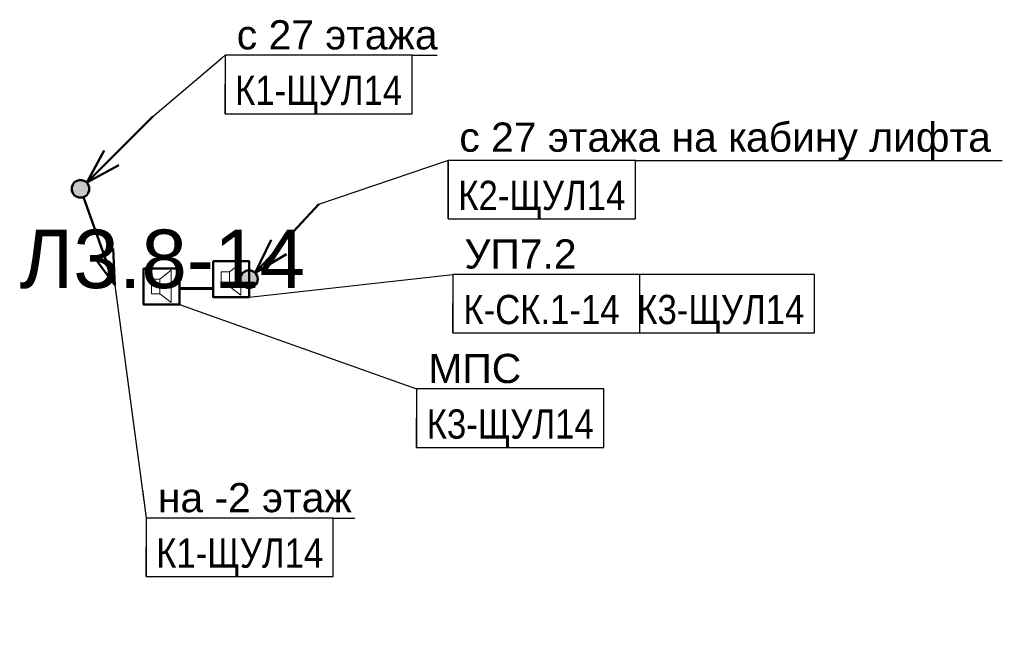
# Model space of a CAD drawing. Header units: millimetres. Extents: x -277772 to 277599, y -59564 to 282085.
# Tile 96 of 192: x -52149 to -43731, y 76804 to 82069. Entities that reach past the tile are written whole.
import ezdxf
from ezdxf import colors
from ezdxf.entities.mleader import LeaderData, LeaderLine
from ezdxf.enums import TextEntityAlignment as Align
from ezdxf.math import Vec2, Vec3

# ---------------------------------------------------------------- set-up
doc = ezdxf.new("R2018")
doc.units = ezdxf.units.MM
doc.set_wipeout_variables(frame=1)
doc.layers.add('UNPLOTTED', color=2, linetype='Continuous', plot=False)
for name, color, linetype, lineweight in [('КИП_выноска', 6, 'Continuous', 25), ('КИП_прибор', 140, 'Continuous', 50), ('КИП_трасса', 3, 'Continuous', 60)]:
    doc.layers.add(name, color=color, linetype=linetype, lineweight=lineweight)
doc.styles.add('CP.Text', font='arial.ttf')
doc.styles.add('GOST 2.304', font='arial.ttf', dxfattribs={"width": 0.85})
doc.linetypes.add('в трубе открыто', pattern='A,10,[133,ltypeshp.shx,S=0.75,R=0,X=-5,Y=2.5],-2.5,[130,ltypeshp.shx,S=2.5,R=-45,X=0,Y=0],-2.5', length=15)

# ---------------------------------------------------------------- blocks, each defined once
blk = doc.blocks.new('*U13')
at = {"lineweight": 50}
h = blk.add_hatch(color=256, dxfattribs=at)
h.dxf.hatch_style = 1
edge = h.paths.add_edge_path()
edge.add_arc((0, 0), 0.75, 45, 405)
for q in [(6.187, 6.187), (2.015, 3.288), (3.288, 2.015)]:
    blk.add_line((0.53, 0.53), q, dxfattribs=at)
blk.add_circle((0, 0), 0.75, dxfattribs=at)
blk = doc.blocks.new('*U55')
at = {"lineweight": 50}
h = blk.add_hatch(color=256, dxfattribs=at)
h.dxf.hatch_style = 1
edge = h.paths.add_edge_path()
edge.add_arc((0, 0), 0.75, 289.67139, 649.67139)
for p, q in [((0.252, -0.706), (2.945, -8.239)), ((2.945, -8.239), (1.088, -5.717)), ((2.945, -8.239), (2.783, -5.111))]:
    blk.add_line(p, q, dxfattribs=at)
blk.add_circle((0, 0), 0.75, dxfattribs=at)
blk = doc.blocks.new('*U58')
at = {"color": 0, "linetype": 'Continuous', "lineweight": 30, "ltscale": 75, "width": 0.85, "flags": 104}
blk.add_attdef('ПРИМЕЧАНИЕ_1', text='', height=2.5, dxfattribs=at).set_placement((8, 3.611), align=Align.BOTTOM_CENTER)
at = {"color": 0, "lineweight": 30, "style": 'GOST 2.304', "width": 0.85}
for tag, p in [('ИМЯ_КАБЕЛЯ_2', (8, -7.5)), ('ИМЯ_КАБЕЛЯ_3', (8, -12.5)), ('ИМЯ_КАБЕЛЯ_4', (8, -17.5)), ('ИМЯ_КАБЕЛЯ_5', (8, -22.5)), ('ИМЯ_КАБЕЛЯ_6', (8, -27.5)), ('ИМЯ_КАБЕЛЯ_7', (8, -32.5)), ('ИМЯ_КАБЕЛЯ_8', (8, -37.5)), ('ИМЯ_КАБЕЛЯ_9', (8, -42.5))]:
    blk.add_attdef(tag, text='', height=2.5, dxfattribs=at).set_placement(p, align=Align.BOTTOM_CENTER)
at = {"color": 0, "lineweight": 30, "width": 0.85, "flags": 104}
blk.add_attdef('ПРИМЕЧАНИЕ_2', text='', height=2.5, dxfattribs=at).set_placement((8, -7.53), align=Align.BOTTOM_CENTER)
at = {"linetype": 'Continuous'}
blk.add_wipeout([(0, 2.5), (16, 2.5), (16, -2.5), (0, -2.5)], dxfattribs=at)
at = {"color": 0}
blk.add_line((0, -2.5), (0, 0), dxfattribs=at)
at = {"color": 0, "linetype": 'Continuous'}
blk.add_lwpolyline([(0, -2.5), (16, -2.5), (16, 2.5), (0, 2.5)], close=True, dxfattribs=at)
at = {"color": 0, "lineweight": 30, "style": 'GOST 2.304', "width": 0.85}
blk.add_attdef('ИМЯ_КАБЕЛЯ_1', text='', height=2.5, dxfattribs=at).set_placement((8, -2.5), align=Align.BOTTOM_CENTER)
blk = doc.blocks.new('_None')
blk = doc.blocks.new('A$C449d8904')
blk.add_lwpolyline([(0, 309), (0, 0), (306.9, 0), (306.9, 309)], close=True)
at = {"lineweight": 18}
for points in [[(237.1, 16.9), (237.1, 292.1), (139.7, 215.9), (139.7, 91)], [(69.8, 215.9), (69.8, 91), (139.7, 91), (139.7, 215.9)]]:
    blk.add_lwpolyline(points, close=True, dxfattribs=at)
blk = doc.blocks.new('*U53')
at = {"lineweight": 50}
h = blk.add_hatch(color=256, dxfattribs=at)
h.dxf.hatch_style = 1
edge = h.paths.add_edge_path()
edge.add_arc((0, 0), 0.75, 46.98874, 406.98874)
for q in [(5.969, 6.398), (1.9, 3.356), (3.216, 2.128)]:
    blk.add_line((0.512, 0.548), q, dxfattribs=at)
blk.add_circle((0, 0), 0.75, dxfattribs=at)
blk = doc.blocks.new('*U59')
at = {"color": 0, "linetype": 'Continuous', "lineweight": 30, "ltscale": 75, "width": 0.85, "flags": 104}
blk.add_attdef('ПРИМЕЧАНИЕ_1', text='', height=2.5, dxfattribs=at).set_placement((8, 1.111), align=Align.BOTTOM_CENTER)
at = {"color": 0, "lineweight": 30, "style": 'GOST 2.304', "width": 0.85}
for tag, p in [('ИМЯ_КАБЕЛЯ_2', (8, -10)), ('ИМЯ_КАБЕЛЯ_3', (8, -15)), ('ИМЯ_КАБЕЛЯ_4', (8, -20)), ('ИМЯ_КАБЕЛЯ_5', (8, -25)), ('ИМЯ_КАБЕЛЯ_6', (8, -30)), ('ИМЯ_КАБЕЛЯ_7', (8, -35)), ('ИМЯ_КАБЕЛЯ_8', (8, -40)), ('ИМЯ_КАБЕЛЯ_9', (8, -45))]:
    blk.add_attdef(tag, text='', height=2.5, dxfattribs=at).set_placement(p, align=Align.BOTTOM_CENTER)
at = {"color": 0, "lineweight": 30, "width": 0.85, "flags": 104}
blk.add_attdef('ПРИМЕЧАНИЕ_2', text='', height=2.5, dxfattribs=at).set_placement((8, -10.03), align=Align.BOTTOM_CENTER)
at = {"linetype": 'Continuous'}
blk.add_wipeout([(0, 0), (16, 0), (16, -5), (0, -5)], dxfattribs=at)
at = {"color": 0}
blk.add_line((0, -5), (0, 0), dxfattribs=at)
at = {"color": 0, "linetype": 'Continuous'}
blk.add_lwpolyline([(0, -5), (16, -5), (16, 0), (0, 0)], close=True, dxfattribs=at)
at = {"color": 0, "lineweight": 30, "style": 'GOST 2.304', "width": 0.85}
blk.add_attdef('ИМЯ_КАБЕЛЯ_1', text='', height=2.5, dxfattribs=at).set_placement((8, -5), align=Align.BOTTOM_CENTER)

msp = doc.modelspace()

# ---------------------------------------------------------------- linework, layer by layer
at = {"layer": 'КИП_трасса', "linetype": 'в трубе открыто', "ltscale": 100}
msp.add_lwpolyline([(-50495, 79770.6), (-50783.8, 79770.6)], dxfattribs=at)

# ---------------------------------------------------------------- block references
at = {"layer": 'КИП_выноска', "xscale": 100, "yscale": 100, "zscale": 100}
for name, p in [('*U13', (-51628.9, 80621.8)), ('*U55', (-51628.9, 80621.8)), ('*U53', (-50188.1, 79850))]:
    msp.add_blockref(name, p, dxfattribs=at)
at = {"layer": 'КИП_прибор'}
for p in [(-50495, 79695.5), (-51090.7, 79633)]:
    msp.add_blockref('A$C449d8904', p, dxfattribs=at)

# ---------------------------------------------------------------- texts
at = {"layer": 'UNPLOTTED', "style": 'CP.Text'}
msp.add_text('Л3.8-14', height=500, dxfattribs=at).set_placement((-52148.9, 79772.8))

# ---------------------------------------------------------------- next in the draw order: leaders
at = {"layer": 'КИП_выноска'}
ml = msp.add_multileader_mtext('Standard', dxfattribs=at)
ml.set_content('с 27 этажа', color=256, style='CP.Text')
ml.set_leader_properties(color=256, linetype='ByLayer', lineweight=-1)
ml.set_arrow_properties(name='NONE')
ml.build(insert=Vec2(0, 0))
ml.multileader.update_dxf_attribs({"has_dogleg": 0, "text_left_attachment_type": 6, "text_right_attachment_type": 6, "dogleg_length": 0.5, "arrow_head_size": 300})
ctx = ml.context
ctx.base_point, ctx.char_height, ctx.arrow_head_size, ctx.landing_gap_size, ctx.plane_origin = Vec3(-50393.1, 81764.1), 250, 300, 100, Vec3(-47472.2, 79104.2)
ctx.left_attachment, ctx.right_attachment = 6, 6
notes = []
notes.append((ctx, [(0, (1, 1, 0), (-50393.6, 81764.1), (1, 0), 0.5, [(0, [(-51010.2, 81240.5)], 0, [])])]))
ctx.mtext.insert, ctx.mtext.width, ctx.mtext.flow_direction = Vec3(-50293.1, 82064.1), 1746.063, 5
ctx.mtext.has_bg_fill, ctx.mtext.bg_color, ctx.mtext.bg_scale_factor, ctx.mtext.bg_transparency, ctx.mtext.use_window_bg_color = 1, -1027028792, 1.5, 0, 1
ml = msp.add_multileader_mtext('Standard', dxfattribs=at)
ml.set_content('на -2 этаж', color=256, style='CP.Text')
ml.set_leader_properties(color=256, linetype='ByLayer', lineweight=-1)
ml.set_arrow_properties(name='NONE')
ml.build(insert=Vec2(0, 0))
ml.multileader.update_dxf_attribs({"has_dogleg": 0, "text_left_attachment_type": 6, "text_right_attachment_type": 6, "dogleg_length": 0.5, "arrow_head_size": 300})
ctx = ml.context
ctx.base_point, ctx.char_height, ctx.arrow_head_size, ctx.landing_gap_size, ctx.plane_origin = Vec3(-51067.6, 77806.6), 250, 300, 100, Vec3(-48543.7, 75146.7)
ctx.left_attachment, ctx.right_attachment = 6, 6
notes.append((ctx, [(0, (1, 1, 0), (-51068.1, 77806.6), (1, 0), 0.5, [(0, [(-51334.4, 79797.9)], 0, [])])]))
ctx.mtext.insert, ctx.mtext.width, ctx.mtext.flow_direction = Vec3(-50967.6, 78106.6), 1683.159, 5
ctx.mtext.has_bg_fill, ctx.mtext.bg_color, ctx.mtext.bg_scale_factor, ctx.mtext.bg_transparency, ctx.mtext.use_window_bg_color = 1, -1027028792, 1.5, 0, 1
for ctx, leaders in notes:
    for number, flags, end, landing, length, lines in leaders:
        leader = LeaderData()
        leader.index, (leader.has_last_leader_line, leader.has_dogleg_vector, leader.attachment_direction) = number, flags
        leader.last_leader_point, leader.dogleg_vector, leader.dogleg_length = Vec3(end), Vec3(landing), length
        for number, points, colour, breaks in lines:
            line = LeaderLine()
            line.index, line.vertices, line.color, line.breaks = number, Vec3.list(points), colors.encode_raw_color(colour), breaks
            leader.lines.append(line)
        ctx.leaders.append(leader)

# ---------------------------------------------------------------- next in the draw order: block references
ref = msp.add_blockref('*U58', (-51067.6, 77556.6), dxfattribs=dict(at, xscale=100, yscale=100, zscale=100))
lines = msp.add_mtext('\\W0.8500;', dxfattribs={"layer": '0', "color": 0, "linetype": 'Continuous', "lineweight": 30, "ltscale": 75, "insert": (-50267.6, 77917.7), "char_height": 2.5, "attachment_point": 1})
ref.add_attrib('ПРИМЕЧАНИЕ_1', '', (-50267.6, 77917.7), dxfattribs={"flags": 104}).embed_mtext(lines)
ref.add_attrib('ИМЯ_КАБЕЛЯ_1', 'К1-ЩУЛ14', dxfattribs={"layer": '0', "color": 0, "lineweight": 30, "height": 250, "style": 'GOST 2.304', "width": 0.85}).set_placement((-50267.6, 77306.6), align=Align.BOTTOM_CENTER)
lines = msp.add_mtext('\\W0.8500;', dxfattribs={"layer": '0', "color": 0, "lineweight": 30, "insert": (-50267.6, 76803.6), "char_height": 2.5, "attachment_point": 1})
ref.add_attrib('ПРИМЕЧАНИЕ_2', '', (-50267.6, 76803.6), dxfattribs={"flags": 104}).embed_mtext(lines)

# ---------------------------------------------------------------- next in the draw order: leaders
ml = msp.add_multileader_mtext('Standard', dxfattribs=at)
ml.set_content('с 27 этажа на кабину лифта', color=256, style='CP.Text')
ml.set_leader_properties(color=256, linetype='ByLayer', lineweight=-1)
ml.set_arrow_properties(name='NONE')
ml.build(insert=Vec2(0, 0))
ml.multileader.update_dxf_attribs({"has_dogleg": 0, "text_left_attachment_type": 6, "text_right_attachment_type": 6, "dogleg_length": 0.5, "arrow_head_size": 300})
ctx = ml.context
ctx.base_point, ctx.char_height, ctx.arrow_head_size, ctx.landing_gap_size, ctx.plane_origin = Vec3(-48490.2, 80865.5), 250, 300, 100, Vec3(-45964.7, 77756.7)
ctx.left_attachment, ctx.right_attachment = 6, 6
notes = []
notes.append((ctx, [(0, (1, 1, 0), (-48490.7, 80865.5), (1, 0), 0.5, [(0, [(-49591.2, 80489.8)], 0, [])])]))
ctx.mtext.insert, ctx.mtext.width, ctx.mtext.flow_direction = Vec3(-48390.2, 81189), 4659.571, 5
ctx.mtext.has_bg_fill, ctx.mtext.bg_color, ctx.mtext.bg_scale_factor, ctx.mtext.bg_transparency, ctx.mtext.use_window_bg_color = 1, -1027028792, 1.5, 0, 1
ml = msp.add_multileader_mtext('Standard', dxfattribs=at)
ml.set_content('УП7.2', color=256, style='CP.Text')
ml.set_leader_properties(color=256, linetype='ByLayer', lineweight=-1)
ml.set_arrow_properties(name='NONE')
ml.build(insert=Vec2(0, 0))
ml.multileader.update_dxf_attribs({"has_dogleg": 0, "text_left_attachment_type": 6, "text_right_attachment_type": 6, "dogleg_length": 0.5, "arrow_head_size": 300})
ctx = ml.context
ctx.base_point, ctx.char_height, ctx.arrow_head_size, ctx.landing_gap_size, ctx.plane_origin = Vec3(-48446.2, 79890), 250, 300, 100, Vec3(-42938.5, 77230.1)
ctx.left_attachment, ctx.right_attachment = 6, 6
notes.append((ctx, [(0, (1, 1, 0), (-48446.7, 79890), (1, 0), 0.5, [(0, [(-50188.1, 79695.5)], 0, [])])]))
ctx.mtext.insert, ctx.mtext.width, ctx.mtext.flow_direction = Vec3(-48346.2, 80190), 1055.687, 5
ctx.mtext.has_bg_fill, ctx.mtext.bg_color, ctx.mtext.bg_scale_factor, ctx.mtext.bg_transparency, ctx.mtext.use_window_bg_color = 1, -1027028792, 1.5, 0, 1
ml = msp.add_multileader_mtext('Standard', dxfattribs=at)
ml.set_content('МПС', color=256, style='CP.Text')
ml.set_leader_properties(color=256, linetype='ByLayer', lineweight=-1)
ml.set_arrow_properties(name='NONE')
ml.build(insert=Vec2(0, 0))
ml.multileader.update_dxf_attribs({"has_dogleg": 0, "text_left_attachment_type": 6, "text_right_attachment_type": 6, "dogleg_length": 0.5, "arrow_head_size": 300})
ctx = ml.context
ctx.base_point, ctx.char_height, ctx.arrow_head_size, ctx.landing_gap_size, ctx.plane_origin = Vec3(-48754.9, 78910.7), 250, 300, 100, Vec3(-46231, 76250.8)
ctx.left_attachment, ctx.right_attachment = 6, 6
notes.append((ctx, [(0, (1, 1, 0), (-48755.4, 78910.7), (1, 0), 0.5, [(0, [(-50783.8, 79633)], 0, [])])]))
ctx.mtext.insert, ctx.mtext.width, ctx.mtext.flow_direction = Vec3(-48654.9, 79210.7), 1055.687, 5
ctx.mtext.has_bg_fill, ctx.mtext.bg_color, ctx.mtext.bg_scale_factor, ctx.mtext.bg_transparency, ctx.mtext.use_window_bg_color = 1, -1027028792, 1.5, 0, 1
for ctx, leaders in notes:
    for number, flags, end, landing, length, lines in leaders:
        leader = LeaderData()
        leader.index, (leader.has_last_leader_line, leader.has_dogleg_vector, leader.attachment_direction) = number, flags
        leader.last_leader_point, leader.dogleg_vector, leader.dogleg_length = Vec3(end), Vec3(landing), length
        for number, points, colour, breaks in lines:
            line = LeaderLine()
            line.index, line.vertices, line.color, line.breaks = number, Vec3.list(points), colors.encode_raw_color(colour), breaks
            leader.lines.append(line)
        ctx.leaders.append(leader)

# ---------------------------------------------------------------- next in the draw order: block references
ref = msp.add_blockref('*U58', (-50393.1, 81514.1), dxfattribs=dict(at, xscale=100, yscale=100, zscale=100))
lines = msp.add_mtext('\\W0.8500;', dxfattribs={"layer": '0', "color": 0, "linetype": 'Continuous', "lineweight": 30, "ltscale": 75, "insert": (-49593.1, 81875.1), "char_height": 2.5, "attachment_point": 1})
ref.add_attrib('ПРИМЕЧАНИЕ_1', '', (-49593.1, 81875.1), dxfattribs={"flags": 104}).embed_mtext(lines)
ref.add_attrib('ИМЯ_КАБЕЛЯ_1', 'К1-ЩУЛ14', dxfattribs={"layer": '0', "color": 0, "lineweight": 30, "height": 250, "style": 'GOST 2.304', "width": 0.85}).set_placement((-49593.1, 81264.1), align=Align.BOTTOM_CENTER)
lines = msp.add_mtext('\\W0.8500;', dxfattribs={"layer": '0', "color": 0, "lineweight": 30, "insert": (-49593.1, 80761.1), "char_height": 2.5, "attachment_point": 1})
ref.add_attrib('ПРИМЕЧАНИЕ_2', '', (-49593.1, 80761.1), dxfattribs={"flags": 104}).embed_mtext(lines)
ref = msp.add_blockref('*U59', (-48484.6, 80865.5), dxfattribs=dict(at, xscale=100, yscale=100, zscale=100))
lines = msp.add_mtext('\\W0.8500;', dxfattribs={"layer": '0', "color": 0, "linetype": 'Continuous', "lineweight": 30, "ltscale": 75, "insert": (-47684.6, 80976.5), "char_height": 2.5, "attachment_point": 1})
ref.add_attrib('ПРИМЕЧАНИЕ_1', '', (-47684.6, 80976.5), dxfattribs={"flags": 104}).embed_mtext(lines)
ref.add_attrib('ИМЯ_КАБЕЛЯ_1', 'К2-ЩУЛ14', dxfattribs={"layer": '0', "color": 0, "lineweight": 30, "height": 250, "style": 'GOST 2.304', "width": 0.85}).set_placement((-47684.6, 80365.5), align=Align.BOTTOM_CENTER)
lines = msp.add_mtext('\\W0.8500;', dxfattribs={"layer": '0', "color": 0, "lineweight": 30, "insert": (-47684.6, 79862.5), "char_height": 2.5, "attachment_point": 1})
ref.add_attrib('ПРИМЕЧАНИЕ_2', '', (-47684.6, 79862.5), dxfattribs={"flags": 104}).embed_mtext(lines)

# ---------------------------------------------------------------- next in the draw order: block references
ref = msp.add_blockref('*U58', (-46954.3, 79640), dxfattribs=dict(at, xscale=100, yscale=100, zscale=100))
lines = msp.add_mtext('\\W0.8500;', dxfattribs={"layer": '0', "color": 0, "linetype": 'Continuous', "lineweight": 30, "ltscale": 75, "insert": (-46154.3, 80001), "char_height": 2.5, "attachment_point": 1})
ref.add_attrib('ПРИМЕЧАНИЕ_1', '', (-46154.3, 80001), dxfattribs={"flags": 104}).embed_mtext(lines)
ref.add_attrib('ИМЯ_КАБЕЛЯ_1', 'К3-ЩУЛ14', dxfattribs={"layer": '0', "color": 0, "lineweight": 30, "height": 250, "style": 'GOST 2.304', "width": 0.85}).set_placement((-46154.3, 79390), align=Align.BOTTOM_CENTER)
lines = msp.add_mtext('\\W0.8500;', dxfattribs={"layer": '0', "color": 0, "lineweight": 30, "insert": (-46154.3, 78887), "char_height": 2.5, "attachment_point": 1})
ref.add_attrib('ПРИМЕЧАНИЕ_2', '', (-46154.3, 78887), dxfattribs={"flags": 104}).embed_mtext(lines)

# ---------------------------------------------------------------- next in the draw order: block references
ref = msp.add_blockref('*U58', (-48446.2, 79640), dxfattribs=dict(at, xscale=100, yscale=100, zscale=100))
lines = msp.add_mtext('\\W0.8500;', dxfattribs={"layer": '0', "color": 0, "linetype": 'Continuous', "lineweight": 30, "ltscale": 75, "insert": (-47646.2, 80001), "char_height": 2.5, "attachment_point": 1})
ref.add_attrib('ПРИМЕЧАНИЕ_1', '', (-47646.2, 80001), dxfattribs={"flags": 104}).embed_mtext(lines)
ref.add_attrib('ИМЯ_КАБЕЛЯ_1', 'К-СК.1-14 ', dxfattribs={"layer": '0', "color": 0, "lineweight": 30, "height": 250, "style": 'GOST 2.304', "width": 0.85}).set_placement((-47646.2, 79390), align=Align.BOTTOM_CENTER)
lines = msp.add_mtext('\\W0.8500;', dxfattribs={"layer": '0', "color": 0, "lineweight": 30, "insert": (-47646.2, 78887), "char_height": 2.5, "attachment_point": 1})
ref.add_attrib('ПРИМЕЧАНИЕ_2', '', (-47646.2, 78887), dxfattribs={"flags": 104}).embed_mtext(lines)

# ---------------------------------------------------------------- next in the draw order: block references
ref = msp.add_blockref('*U58', (-48754.9, 78660.7), dxfattribs=dict(at, xscale=100, yscale=100, zscale=100))
lines = msp.add_mtext('\\W0.8500;', dxfattribs={"layer": '0', "color": 0, "linetype": 'Continuous', "lineweight": 30, "ltscale": 75, "insert": (-47954.9, 79021.8), "char_height": 2.5, "attachment_point": 1})
ref.add_attrib('ПРИМЕЧАНИЕ_1', '', (-47954.9, 79021.8), dxfattribs={"flags": 104}).embed_mtext(lines)
ref.add_attrib('ИМЯ_КАБЕЛЯ_1', 'К3-ЩУЛ14', dxfattribs={"layer": '0', "color": 0, "lineweight": 30, "height": 250, "style": 'GOST 2.304', "width": 0.85}).set_placement((-47954.9, 78410.7), align=Align.BOTTOM_CENTER)
lines = msp.add_mtext('\\W0.8500;', dxfattribs={"layer": '0', "color": 0, "lineweight": 30, "insert": (-47954.9, 77907.7), "char_height": 2.5, "attachment_point": 1})
ref.add_attrib('ПРИМЕЧАНИЕ_2', '', (-47954.9, 77907.7), dxfattribs={"flags": 104}).embed_mtext(lines)

doc.saveas('drawing.dxf')
